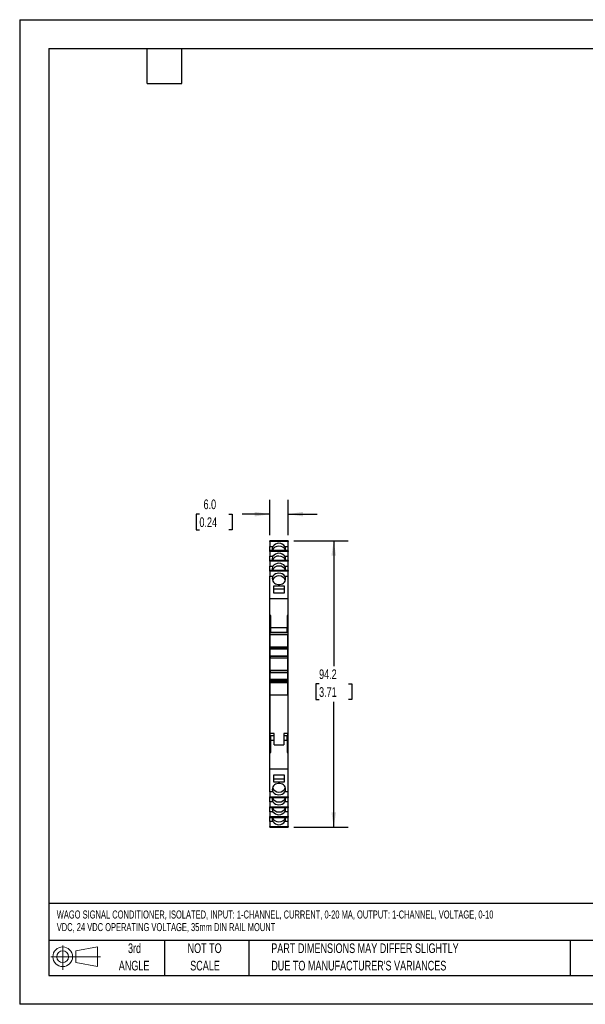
# Model space of a CAD drawing. Header units: millimetres. Extents: x 0 to 419, y 0 to 324.
# Tile 1 of 3: x 0 to 186, y 0 to 324. Entities that reach past the tile are written whole.
import ezdxf

# ---------------------------------------------------------------- set-up
doc = ezdxf.new("R2010")
doc.units = ezdxf.units.MM
doc.header["$LTSCALE"] = 1.5
doc.linetypes.add('CENTERX2', pattern=[20.32, 12.7, -2.54, 2.54, -2.54])
doc.layers.add('DIMENSIONS', color=140, linetype='Continuous', lineweight=25)
doc.layers.add('TEXT', color=140, linetype='Continuous', lineweight=25)
doc.layers.add('SLD-DEFPOINTS', color=7, linetype='Continuous')
doc.styles.add('SLDTEXTSTYLE0', font='TXT', dxfattribs={"width": 0.7})
doc.dimstyles.new('SLDDIMSTYLE0', dxfattribs={"dimtxt": 3.237012, "dimasz": 4.953, "dimexe": 0, "dimexo": 0.0625, "dimgap": 0.809253, "dimtad": 0, "dimtih": 1, "dimtoh": 1, "dimrnd": 1e-09, "dimzin": 12, "dimdsep": 46, "dimtxsty": 'SLDTEXTSTYLE0', "dimsah": 1, "dimcen": 0.09, "dimadec": 0, "dimazin": 3, "dimtfac": 1, "dimtofl": 0, "dimtmove": 0, "dimatfit": 3, "dimfxl": 0, "dimfrac": 2, "dimtolj": 1, "dimtzin": 12, "dimarcsym": 0})
doc.dimstyles.new('SLDDIMSTYLE1', dxfattribs={"dimtxt": 3.237012, "dimasz": 4.953, "dimexe": 0, "dimexo": 0.0625, "dimgap": 0.809253, "dimtad": 0, "dimtih": 1, "dimtoh": 1, "dimrnd": 1e-09, "dimzin": 4, "dimdsep": 46, "dimtxsty": 'SLDTEXTSTYLE0', "dimsah": 1, "dimcen": 0.09, "dimadec": 0, "dimazin": 1, "dimtfac": 1, "dimtmove": 0, "dimatfit": 0, "dimfxl": 0, "dimfrac": 2, "dimtolj": 1, "dimtzin": 12, "dimarcsym": 0})

# ---------------------------------------------------------------- blocks, each defined once
blk = doc.blocks.new('Block11')
at = {"color": 7, "linetype": 'Continuous', "lineweight": 18}
for p, q in [((3.88, 7.97), (3.88, 0)), ((8.22, 6.25), (15.26, 7.55)), ((15.26, 7.55), (15.26, 1.1)), ((0, 4.32), (16.31, 4.32)), ((8.22, 2.39), (8.22, 6.25)), ((8.22, 2.39), (15.26, 1.1))]:
    blk.add_line(p, q, dxfattribs=at)
for radius in [3.23, 1.93]:
    blk.add_circle((3.88, 4.32), radius, dxfattribs=at)
blk = doc.blocks.new('Block12')
at = {"layer": 'SLD-DEFPOINTS'}
blk.add_blockref('Block11', (0, 0), dxfattribs=at)
blk = doc.blocks.new('SW_NOTE_0')
at = {"layer": 'TEXT', "color": 0, "linetype": 'CENTERX2', "lineweight": 18, "attachment_point": 1, "style": 'SLDTEXTSTYLE0'}
for s, insert, char_height in [('WAGO SIGNAL CONDITIONER, ISOLATED, INPUT: 1-CHANNEL, CURRENT, 0-20 MA, OUTPUT: 1-CHANNEL, VOLTAGE, 0-10', (0, 3.4), 2.63526), ('VDC, 24 VDC OPERATING VOLTAGE, 35mm DIN RAIL MOUNT', (0, -0.74), 2.6353)]:
    blk.add_mtext(s, dxfattribs=dict(at, insert=insert, char_height=char_height))
blk = doc.blocks.new('SW_NOTE_0_3')
at = {"layer": 'TEXT', "color": 0, "linetype": 'CENTERX2', "lineweight": 18, "char_height": 3.175, "attachment_point": 1, "style": 'SLDTEXTSTYLE0'}
for s, insert in [('PART DIMENSIONS MAY DIFFER SLIGHTLY', (0, 4.09)), ("DUE TO MANUFACTURER'S VARIANCES", (0, -1.64))]:
    blk.add_mtext(s, dxfattribs=dict(at, insert=insert))
blk = doc.blocks.new('SW_NOTE_0_4')
at = {"layer": 'TEXT', "color": 0, "linetype": 'CENTERX2', "lineweight": 18, "char_height": 3.175, "attachment_point": 2, "style": 'SLDTEXTSTYLE0'}
for s, insert in [('NOT TO', (7.89, 4.09)), ('SCALE', (8.03, -1.64))]:
    blk.add_mtext(s, dxfattribs=dict(at, insert=insert))
blk = doc.blocks.new('SW_NOTE_0_5')
at = {"layer": 'TEXT', "color": 0, "linetype": 'CENTERX2', "lineweight": 18, "char_height": 3.175, "attachment_point": 2, "style": 'SLDTEXTSTYLE0'}
for s, insert in [('3rd', (3.47, 4.09)), ('ANGLE', (3.33, -1.64))]:
    blk.add_mtext(s, dxfattribs=dict(at, insert=insert))
blk = doc.blocks.new('_D')
at = {"layer": 'DIMENSIONS'}
for p, q in [((90.11, 152.48), (107.97, 152.48)), ((103.21, 152.48), (103.21, 111.23)), ((98.4, 105.36), (97.31, 105.36)), ((97.31, 105.36), (97.31, 100.21)), ((108.02, 105.36), (109.11, 105.36)), ((109.11, 105.36), (109.11, 100.21)), ((97.31, 100.21), (98.4, 100.21)), ((103.21, 58.24), (103.21, 99.49)), ((109.11, 100.21), (108.02, 100.21)), ((90.11, 58.24), (107.97, 58.24))]:
    blk.add_line(p, q, dxfattribs=at)
for points in [[(103.21, 152.48), (102.45, 147.52), (103.97, 147.52)], [(103.21, 58.24), (103.97, 63.19), (102.45, 63.19)]]:
    blk.add_solid(points, dxfattribs=at)
at = {"layer": 'DIMENSIONS', "char_height": 3.175, "attachment_point": 1, "style": 'SLDTEXTSTYLE0'}
for s, insert in [('94.2', (98.4, 110.17)), ('3.71', (98.4, 104.3))]:
    blk.add_mtext(s, dxfattribs=dict(at, insert=insert))
blk = doc.blocks.new('_D_1')
at = {"layer": 'DIMENSIONS'}
for p, q in [((82.21, 154.36), (82.21, 165.98)), ((88.21, 154.36), (88.21, 165.98)), ((59.07, 161.22), (57.99, 161.22)), ((57.99, 161.22), (57.99, 156.08)), ((68.69, 161.22), (69.78, 161.22)), ((69.78, 161.22), (69.78, 156.08)), ((82.21, 161.22), (73.08, 161.22)), ((88.21, 161.22), (97.73, 161.22)), ((57.99, 156.08), (59.07, 156.08)), ((69.78, 156.08), (68.69, 156.08))]:
    blk.add_line(p, q, dxfattribs=at)
for points in [[(82.21, 161.22), (77.26, 161.98), (77.26, 160.46)], [(88.21, 161.22), (93.16, 160.46), (93.16, 161.98)]]:
    blk.add_solid(points, dxfattribs=at)
at = {"layer": 'DIMENSIONS', "char_height": 3.175, "attachment_point": 1, "style": 'SLDTEXTSTYLE0'}
for s, insert in [('6.0', (60.42, 166.04)), ('0.24', (59.07, 160.17))]:
    blk.add_mtext(s, dxfattribs=dict(at, insert=insert))

msp = doc.modelspace()

# ---------------------------------------------------------------- linework, layer by layer
at = {"color": 7, "linetype": 'Continuous'}
for p, q in [((0.004, 323.854), (0.004, 0.004)), ((0.004, 323.854), (419.104, 323.854)), ((419.104, 0.004), (0.004, 0.004))]:
    msp.add_line(p, q, dxfattribs=at)
for p, q in [((88.209, 152.486), (82.209, 152.486)), ((82.209, 152.477), (82.209, 152.486)), ((82.209, 152.477), (88.209, 152.477)), ((82.209, 152.259), (82.209, 152.477)), ((88.209, 152.259), (82.209, 152.259)), ((82.209, 152.259), (82.209, 150.631)), ((88.209, 152.477), (88.209, 152.486)), ((88.209, 152.477), (88.209, 152.259)), ((88.209, 150.631), (88.209, 152.259)), ((82.209, 150.631), (83.247, 150.631)), ((82.209, 149.216), (82.209, 150.631)), ((88.209, 149.216), (82.209, 149.216)), ((82.209, 149.207), (82.209, 149.216)), ((82.209, 149.207), (88.209, 149.207)), ((82.209, 148.989), (82.209, 149.207)), ((88.209, 148.989), (82.209, 148.989)), ((82.209, 148.989), (82.209, 147.361)), ((87.171, 150.631), (88.209, 150.631)), ((88.209, 149.216), (88.209, 150.631)), ((88.209, 149.207), (88.209, 149.216)), ((88.209, 149.207), (88.209, 148.989)), ((88.209, 147.361), (88.209, 148.989)), ((82.209, 147.361), (83.247, 147.361)), ((82.209, 145.946), (82.209, 147.361)), ((88.209, 145.946), (82.209, 145.946)), ((82.209, 145.937), (82.209, 145.946)), ((82.209, 145.937), (88.209, 145.937)), ((82.209, 145.719), (82.209, 145.937)), ((87.171, 147.361), (88.209, 147.361)), ((88.209, 145.946), (88.209, 147.361)), ((88.209, 145.937), (88.209, 145.946)), ((88.209, 145.937), (88.209, 145.719)), ((88.209, 145.719), (82.209, 145.719)), ((82.209, 145.719), (82.209, 144.091)), ((82.209, 144.091), (83.247, 144.091)), ((82.209, 142.676), (82.209, 144.091)), ((88.209, 142.676), (82.209, 142.676)), ((82.209, 142.667), (82.209, 142.676)), ((82.209, 142.667), (88.209, 142.667)), ((82.209, 142.449), (82.209, 142.667)), ((87.171, 144.091), (88.209, 144.091)), ((88.209, 144.091), (88.209, 145.719)), ((88.209, 142.676), (88.209, 144.091)), ((88.209, 142.667), (88.209, 142.676)), ((88.209, 142.667), (88.209, 142.449)), ((88.209, 142.449), (82.209, 142.449)), ((82.209, 142.449), (82.209, 140.821)), ((82.209, 133.32), (82.209, 140.821)), ((82.209, 140.821), (83.244, 140.821)), ((87.174, 140.821), (88.209, 140.821)), ((88.209, 140.821), (88.209, 142.449)), ((88.209, 133.32), (88.209, 140.821)), ((87.009, 137.545), (83.409, 137.545)), ((83.409, 137.545), (83.409, 135.367)), ((87.009, 136.564), (83.409, 136.564)), ((87.009, 135.367), (87.009, 137.545)), ((88.209, 133.32), (82.209, 133.32)), ((82.209, 127.85), (82.209, 133.32)), ((83.409, 135.367), (87.009, 135.367)), ((88.209, 127.85), (88.209, 133.32)), ((82.534, 127.85), (82.209, 127.85)), ((82.209, 125.559), (82.209, 127.85)), ((82.534, 123.856), (82.534, 127.85)), ((88.209, 127.85), (87.884, 127.85)), ((87.884, 127.85), (87.884, 123.856)), ((88.209, 125.559), (88.209, 127.85)), ((82.209, 125.559), (82.534, 125.559)), ((82.209, 124.363), (82.209, 125.559)), ((82.534, 124.363), (82.209, 124.363)), ((82.209, 119.002), (82.209, 124.363)), ((87.884, 123.856), (82.534, 123.856)), ((82.534, 122.356), (82.534, 123.856)), ((87.884, 125.559), (88.209, 125.559)), ((88.209, 124.363), (87.884, 124.363)), ((87.884, 122.356), (87.884, 123.856)), ((88.209, 124.363), (88.209, 125.559)), ((88.209, 119.002), (88.209, 124.363)), ((82.309, 122.263), (88.109, 122.263)), ((82.309, 121.67), (82.309, 122.263)), ((82.309, 121.67), (88.109, 121.67)), ((82.309, 117.475), (82.309, 121.67)), ((82.534, 122.356), (87.884, 122.356)), ((88.109, 122.263), (88.109, 121.67)), ((88.109, 117.475), (88.109, 121.67)), ((82.309, 119.002), (82.209, 119.002)), ((82.209, 115.393), (82.209, 119.002)), ((88.109, 117.475), (82.309, 117.475)), ((82.309, 117.475), (82.309, 117.317)), ((82.309, 117.317), (88.109, 117.317)), ((82.309, 117.218), (82.309, 117.317)), ((88.109, 117.218), (82.309, 117.218)), ((82.309, 117.218), (82.309, 116.925)), ((82.309, 116.925), (88.109, 116.925)), ((82.309, 116.917), (82.309, 116.925)), ((88.109, 116.917), (82.309, 116.917)), ((82.309, 116.917), (82.309, 116.913)), ((82.309, 116.913), (88.109, 116.913)), ((82.309, 114.563), (82.309, 116.913)), ((88.209, 119.002), (88.109, 119.002)), ((88.109, 117.317), (88.109, 117.475)), ((88.109, 117.317), (88.109, 117.218)), ((88.109, 116.925), (88.109, 117.218)), ((88.109, 116.925), (88.109, 116.917)), ((88.109, 116.913), (88.109, 116.917)), ((88.109, 114.563), (88.109, 116.913)), ((88.209, 115.393), (88.209, 119.002)), ((82.309, 115.393), (82.209, 115.393)), ((82.209, 95.319), (82.209, 115.393)), ((88.109, 114.563), (82.309, 114.563)), ((82.309, 114.423), (82.309, 114.563)), ((88.109, 114.423), (82.309, 114.423)), ((82.309, 114.423), (82.309, 113.972)), ((82.309, 113.972), (88.109, 113.972)), ((82.309, 113.963), (82.309, 113.972)), ((82.309, 113.963), (88.109, 113.963)), ((82.309, 109.763), (82.309, 113.963)), ((88.209, 115.393), (88.109, 115.393)), ((88.109, 114.563), (88.109, 114.423)), ((88.109, 113.972), (88.109, 114.423)), ((88.109, 113.972), (88.109, 113.963)), ((88.109, 109.763), (88.109, 113.963)), ((88.209, 95.319), (88.209, 115.393)), ((88.109, 109.763), (82.309, 109.763)), ((82.309, 109.753), (82.309, 109.763)), ((88.109, 109.753), (82.309, 109.753)), ((82.309, 109.753), (82.309, 109.302)), ((82.309, 109.302), (88.109, 109.302)), ((82.309, 109.163), (82.309, 109.302)), ((82.309, 109.163), (88.109, 109.163)), ((82.309, 106.813), (82.309, 109.163)), ((88.109, 109.763), (88.109, 109.753)), ((88.109, 109.302), (88.109, 109.753)), ((88.109, 109.302), (88.109, 109.163)), ((88.109, 106.813), (88.109, 109.163)), ((88.109, 106.813), (82.309, 106.813)), ((82.309, 106.813), (82.309, 106.809)), ((82.309, 106.809), (88.109, 106.809)), ((82.309, 106.717), (82.309, 106.809)), ((88.109, 106.717), (82.309, 106.717)), ((82.309, 106.717), (82.309, 106.423)), ((82.309, 106.423), (88.109, 106.423)), ((82.309, 106.063), (82.309, 106.423)), ((88.109, 106.063), (82.309, 106.063)), ((82.309, 106.063), (82.309, 105.866)), ((82.309, 105.866), (88.109, 105.866)), ((82.309, 101.763), (82.309, 105.866)), ((88.109, 106.809), (88.109, 106.813)), ((88.109, 106.809), (88.109, 106.717)), ((88.109, 106.423), (88.109, 106.717)), ((88.109, 106.423), (88.109, 106.063)), ((88.109, 105.866), (88.109, 106.063)), ((88.109, 101.763), (88.109, 105.866)), ((82.309, 101.763), (88.109, 101.763)), ((82.309, 89.063), (82.309, 101.763)), ((88.109, 101.763), (88.109, 89.063)), ((82.309, 95.319), (82.209, 95.319)), ((82.209, 91.71), (82.209, 95.319)), ((88.209, 95.319), (88.109, 95.319)), ((88.209, 91.71), (88.209, 95.319)), ((82.309, 91.71), (82.209, 91.71)), ((82.209, 86.348), (82.209, 91.71)), ((88.209, 91.71), (88.109, 91.71)), ((88.209, 86.348), (88.209, 91.71)), ((83.609, 89.063), (82.309, 89.063)), ((82.309, 88.463), (82.309, 89.063)), ((82.309, 88.463), (83.609, 88.463)), ((82.534, 86.856), (82.534, 88.356)), ((83.609, 88.356), (82.534, 88.356)), ((83.609, 85.363), (83.609, 89.063)), ((88.109, 89.063), (86.809, 89.063)), ((86.809, 89.063), (86.809, 85.363)), ((86.809, 88.463), (88.109, 88.463)), ((87.884, 88.356), (86.809, 88.356)), ((87.884, 86.856), (87.884, 88.356)), ((88.109, 88.463), (88.109, 89.063)), ((82.209, 86.348), (82.534, 86.348)), ((82.209, 85.153), (82.209, 86.348)), ((82.209, 82.861), (82.209, 85.153)), ((82.534, 85.153), (82.209, 85.153)), ((82.534, 86.856), (83.609, 86.856)), ((82.534, 82.861), (82.534, 86.856)), ((83.609, 85.363), (86.809, 85.363)), ((86.809, 86.856), (87.884, 86.856)), ((87.884, 86.856), (87.884, 82.861)), ((88.209, 86.348), (87.884, 86.348)), ((88.209, 85.153), (87.884, 85.153)), ((88.209, 85.153), (88.209, 86.348)), ((88.209, 82.861), (88.209, 85.153)), ((82.209, 82.861), (82.534, 82.861)), ((82.209, 77.392), (82.209, 82.861)), ((87.884, 82.861), (88.209, 82.861)), ((88.209, 77.392), (88.209, 82.861)), ((82.209, 69.891), (82.209, 77.392)), ((88.209, 77.392), (82.209, 77.392)), ((83.409, 75.345), (83.409, 73.167)), ((87.009, 75.345), (83.409, 75.345)), ((87.009, 73.167), (87.009, 75.345)), ((88.209, 69.891), (88.209, 77.392)), ((83.409, 74.148), (87.009, 74.148)), ((83.409, 73.167), (87.009, 73.167)), ((83.244, 69.891), (82.209, 69.891)), ((82.209, 69.891), (82.209, 68.263)), ((82.209, 68.263), (88.209, 68.263)), ((82.209, 68.045), (82.209, 68.263)), ((88.209, 68.045), (82.209, 68.045)), ((82.209, 68.036), (82.209, 68.045)), ((82.209, 68.036), (88.209, 68.036)), ((82.209, 66.621), (82.209, 68.036)), ((88.209, 69.891), (87.174, 69.891)), ((88.209, 68.263), (88.209, 69.891)), ((88.209, 68.263), (88.209, 68.045)), ((88.209, 68.036), (88.209, 68.045)), ((88.209, 66.621), (88.209, 68.036)), ((83.247, 66.621), (82.209, 66.621)), ((82.209, 66.621), (82.209, 64.993)), ((82.209, 64.993), (88.209, 64.993)), ((82.209, 64.775), (82.209, 64.993)), ((88.209, 64.775), (82.209, 64.775)), ((82.209, 64.766), (82.209, 64.775)), ((88.209, 66.621), (87.171, 66.621)), ((88.209, 64.993), (88.209, 66.621)), ((88.209, 64.993), (88.209, 64.775)), ((88.209, 64.766), (88.209, 64.775)), ((82.209, 64.766), (88.209, 64.766)), ((82.209, 63.351), (82.209, 64.766)), ((83.247, 63.351), (82.209, 63.351)), ((82.209, 63.351), (82.209, 61.723)), ((82.209, 61.723), (88.209, 61.723)), ((82.209, 61.505), (82.209, 61.723)), ((88.209, 63.351), (87.171, 63.351)), ((88.209, 63.351), (88.209, 64.766)), ((88.209, 61.723), (88.209, 63.351)), ((88.209, 61.723), (88.209, 61.505)), ((88.209, 61.505), (82.209, 61.505)), ((82.209, 61.496), (82.209, 61.505)), ((82.209, 61.496), (88.209, 61.496)), ((82.209, 60.081), (82.209, 61.496)), ((83.247, 60.081), (82.209, 60.081)), ((82.209, 60.081), (82.209, 58.453)), ((82.209, 58.453), (88.209, 58.453)), ((82.209, 58.235), (82.209, 58.453)), ((88.209, 60.081), (87.171, 60.081)), ((88.209, 61.496), (88.209, 61.505)), ((88.209, 60.081), (88.209, 61.496)), ((88.209, 58.453), (88.209, 60.081)), ((88.209, 58.453), (88.209, 58.235)), ((88.209, 58.235), (82.209, 58.235)), ((82.209, 58.226), (82.209, 58.235)), ((82.209, 58.226), (88.209, 58.226)), ((88.209, 58.226), (88.209, 58.235))]:
    msp.add_line(p, q)
at = {"flags": 128}
for points in [[(83.244, 140.821), (83.078, 140.437), (83.01, 140.031), (83.043, 139.622), (83.175, 139.228), (83.4, 138.867), (83.708, 138.557), (84.085, 138.311), (84.513, 138.14), (84.973, 138.053), (85.444, 138.053), (85.904, 138.14), (86.333, 138.311), (86.709, 138.557), (87.017, 138.867), (87.243, 139.228), (87.375, 139.622), (87.407, 140.031), (87.339, 140.437), (87.174, 140.821)], [(87.174, 69.891), (87.339, 70.275), (87.407, 70.681), (87.375, 71.09), (87.243, 71.484), (87.017, 71.845), (86.709, 72.155), (86.333, 72.401), (85.904, 72.572), (85.444, 72.659), (84.973, 72.659), (84.513, 72.572), (84.085, 72.401), (83.708, 72.155), (83.4, 71.845), (83.175, 71.484), (83.043, 71.09), (83.01, 70.681), (83.078, 70.275), (83.244, 69.891)]]:
    msp.add_lwpolyline(points, dxfattribs=at)
for centre, radius, start, end in [((84.706, 149.765), 1.697, 149.31004, 198.87078), ((85.093, 148.573), 2.128, 86.86643, 160.81784), ((85.209, 149.202), 2.427, 36.06466, 143.93534), ((85.294, 148.527), 2.174, 20.07372, 92.24201), ((85.712, 149.765), 1.697, 341.12922, 30.68996), ((84.706, 146.495), 1.697, 149.31004, 198.87078), ((85.093, 145.303), 2.128, 86.86643, 160.81784), ((85.209, 145.932), 2.427, 36.06466, 143.93534), ((85.294, 145.257), 2.174, 20.07372, 92.24201), ((85.712, 146.495), 1.697, 341.12922, 30.68996), ((84.706, 143.225), 1.697, 149.31004, 198.87078), ((85.093, 142.033), 2.128, 86.86643, 160.81784), ((85.209, 142.662), 2.427, 36.06466, 143.93534), ((85.294, 141.987), 2.174, 20.07372, 92.24201), ((85.712, 143.225), 1.697, 341.12922, 30.68996), ((85.093, 138.769), 2.128, 86.8662, 160.81652), ((85.209, 139.396), 2.427, 35.93777, 144.06223), ((85.294, 138.722), 2.174, 20.07511, 92.24217), ((84.706, 67.487), 1.697, 161.12922, 210.68996), ((85.124, 71.99), 2.174, 200.07372, 272.24201), ((85.209, 71.316), 2.427, 215.94314, 324.05686), ((85.325, 71.944), 2.128, 266.86643, 340.81784), ((85.712, 67.487), 1.697, 329.31004, 18.87078), ((85.124, 68.725), 2.174, 200.07372, 272.24201), ((85.209, 68.05), 2.427, 216.06466, 323.93534), ((85.325, 68.679), 2.128, 266.86643, 340.81784), ((84.706, 64.217), 1.697, 161.12922, 210.68996), ((85.124, 65.455), 2.174, 200.07372, 272.24201), ((85.209, 64.78), 2.427, 216.06466, 323.93534), ((85.325, 65.409), 2.128, 266.86643, 340.81784), ((85.712, 64.217), 1.697, 329.31004, 18.87078), ((84.706, 60.947), 1.697, 161.12922, 210.68996), ((85.124, 62.185), 2.174, 200.07372, 272.24201), ((85.209, 61.51), 2.427, 216.06466, 323.93534), ((85.325, 62.139), 2.128, 266.86643, 340.81784), ((85.712, 60.947), 1.697, 329.31004, 18.87078)]:
    msp.add_arc(centre, radius, start, end)
at = {"layer": 'TEXT'}
for p, q in [((9.525, 314.325), (409.575, 314.325)), ((9.525, 314.325), (9.525, 9.525)), ((41.91, 302.895), (41.91, 314.325)), ((53.34, 302.895), (53.34, 314.325)), ((41.91, 302.895), (53.34, 302.895)), ((409.575, 33.189), (9.525, 33.189)), ((409.575, 20.955), (9.525, 20.955)), ((47.625, 20.955), (47.625, 9.525)), ((75.317, 20.955), (75.317, 9.525)), ((180.97, 20.955), (180.97, 9.525)), ((9.525, 9.525), (409.575, 9.525))]:
    msp.add_line(p, q, dxfattribs=at)

# ---------------------------------------------------------------- block references
at = {"layer": 'SLD-DEFPOINTS'}
msp.add_blockref('Block12', (10.257, 11.331), dxfattribs=at)
at = {"layer": 'TEXT', "linetype": 'CENTERX2', "lineweight": 18}
for name, p in [('SW_NOTE_0', (12.18, 27.459)), ('SW_NOTE_0_5', (34.271, 15.953)), ('SW_NOTE_0_4', (52.886, 15.953)), ('SW_NOTE_0_3', (82.679, 15.953))]:
    msp.add_blockref(name, p, dxfattribs=at)

# ---------------------------------------------------------------- dimensions: what is measured, and where the dimension line sits
at = {"layer": 'DIMENSIONS'}
dim = msp.add_linear_dim(base=(88.209, 161.221), p1=(82.209, 152.457), p2=(88.209, 152.457), dimstyle='SLDDIMSTYLE1', dxfattribs=at)
dim.commit()
dim.dimension.update_dxf_attribs({"geometry": '_D_1', "text_midpoint": (63.883, 161.221), "dimtype": 160})
dim = msp.add_linear_dim(base=(103.209, 58.235), p1=(88.209, 152.477), p2=(88.209, 58.235), angle=90, dimstyle='SLDDIMSTYLE0', dxfattribs=at)
dim.commit()
dim.dimension.update_dxf_attribs({"geometry": '_D', "text_midpoint": (103.209, 105.356), "dimtype": 160})

doc.saveas('drawing.dxf')
